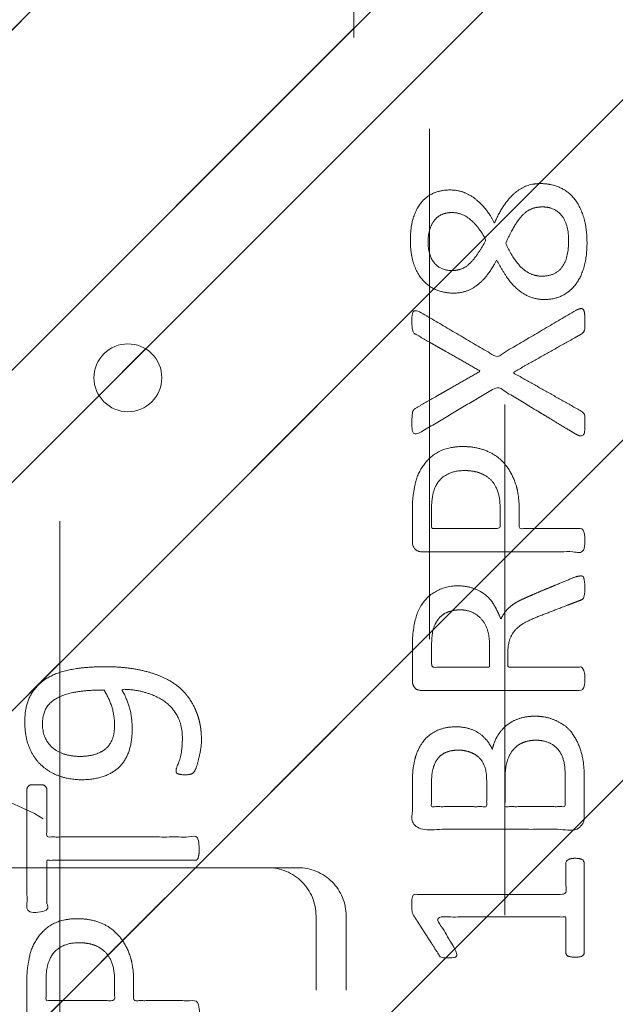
# Model space of a CAD drawing. Header units: inches. Extents: x -416 to -272, y -73 to 47.
# Tile 15 of 206: x -405.75 to -404.2, y -20.33 to -17.75. Entities that reach past the tile are written whole.
import ezdxf

# ---------------------------------------------------------------- set-up
doc = ezdxf.new("R2010")
doc.units = ezdxf.units.IN
doc.header["$LTSCALE"] = 32
doc.header["$MEASUREMENT"] = 0
doc.linetypes.add('Dash Style-1', pattern=[0.083328, 0.041656, -0.041672])
for name, color, linetype, lineweight in [('DashLineFill', 7, 'Dash Style-1', 13), ('Drawing', 7, 'Continuous', 18), ('None', 7, 'Continuous', 18), ('SolidLine', 7, 'Continuous', 15), ('Wood_1-H', 7, 'Continuous', 13)]:
    doc.layers.add(name, color=color, linetype=linetype, lineweight=lineweight)
doc.layers.add('Metal_Black', color=7, linetype='Continuous', lineweight=18, true_color=0x4c4c4c)
pattern_1 = [(45, (0, 0), (-1.61301565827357, 1.935715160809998), []), (45, (-1.0608, 1.0608), (-0.4723460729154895, 0.4167612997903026), [])]

# ---------------------------------------------------------------- blocks, each defined once
blk = doc.blocks.new('1BRPFY-Leg_Plate (2D)')
at = {"layer": 'DashLineFill', "linetype": 'Continuous', "lineweight": 13}
h = blk.add_hatch(dxfattribs=at)
h.set_pattern_fill('Steel', color=253, style=0, pattern_type=2)
h.set_pattern_definition(pattern_1)
edge = h.paths.add_edge_path()
edge.add_arc((-1.704724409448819, 1.704724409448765), 0.1259842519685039, 90, 180, ccw=False)
edge.add_line((-1.704724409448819, 1.830708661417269), (1.704724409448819, 1.830708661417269))
edge.add_arc((1.704724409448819, 1.704724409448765), 0.1259842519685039, 0, 90, ccw=False)
edge.add_line((1.830708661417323, 1.704724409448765), (1.830708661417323, -1.704724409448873))
edge.add_arc((1.704724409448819, -1.704724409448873), 0.125984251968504, -89.99999999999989, 1.1368683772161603e-13, ccw=False)
edge.add_line((1.704724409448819, -1.830708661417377), (-1.704724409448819, -1.830708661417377))
edge.add_arc((-1.704724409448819, -1.704724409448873), 0.125984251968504, 180, 269.99999999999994, ccw=False)
edge.add_line((-1.830708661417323, -1.704724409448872), (-1.830708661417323, 1.704724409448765))
at = {"layer": 'DashLineFill', "flags": 128}
blk.add_lwpolyline([(-1.830708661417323, 1.704724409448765, -0.414213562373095), (-1.704724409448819, 1.830708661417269), (1.704724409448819, 1.830708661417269, -0.414213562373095), (1.830708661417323, 1.704724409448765), (1.830708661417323, -1.704724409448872, -0.414213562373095), (1.704724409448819, -1.830708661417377), (-1.704724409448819, -1.830708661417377, -0.414213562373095), (-1.830708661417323, -1.704724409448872)], format="xyb", close=True, dxfattribs=at)
blk = doc.blocks.new('Group-46')
at = {"layer": 'Metal_Black', "color": 7}
for points, knots in [([(2.338058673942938, 3.617350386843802), (2.365741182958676, 3.617350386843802), (2.411878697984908, 3.597049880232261), (2.443252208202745, 3.556448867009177), (2.459859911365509, 3.49924015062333), (2.459859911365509, 3.429111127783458), (2.445097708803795, 3.37374791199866), (2.415569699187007, 3.334992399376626), (2.374968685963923, 3.314691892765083), (2.326987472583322, 3.314691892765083), (2.291922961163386, 3.329455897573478), (2.262394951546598, 3.355292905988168), (2.236557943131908, 3.394048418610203), (2.223639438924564, 3.418038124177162), (2.212568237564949, 3.395893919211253), (2.188576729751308, 3.364520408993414), (2.160894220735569, 3.342374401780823), (2.129520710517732, 3.331301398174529), (2.087075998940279, 3.331301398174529), (2.046474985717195, 3.347910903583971), (2.015101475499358, 3.382975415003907), (1.998491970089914, 3.434647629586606), (1.998491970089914, 3.504776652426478), (2.015101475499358, 3.554603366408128), (2.042783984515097, 3.585976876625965), (2.079693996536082, 3.60074088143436), (2.120293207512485, 3.60074088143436), (2.151666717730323, 3.589667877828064), (2.181194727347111, 3.567521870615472), (2.207031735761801, 3.536148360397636), (2.218102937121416, 3.514004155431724), (2.251321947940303, 3.591512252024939), (2.317759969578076, 3.617350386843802), (2.338058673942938, 3.617350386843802)], [0, 0, 0, 0.04094521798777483, 0.08189043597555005, 0.1228356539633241, 0.1637808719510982, 0.2006315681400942, 0.2374822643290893, 0.274332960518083, 0.3111836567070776, 0.3382051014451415, 0.3652265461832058, 0.3922479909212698, 0.4192694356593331, 0.4192694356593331, 0.4438221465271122, 0.4683748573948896, 0.492927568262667, 0.5174802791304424, 0.5493964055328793, 0.5813125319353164, 0.613228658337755, 0.6451447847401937, 0.6770609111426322, 0.7089770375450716, 0.7408931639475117, 0.7728092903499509, 0.799408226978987, 0.8260071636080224, 0.8526061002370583, 0.8792050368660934, 0.8792050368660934, 0.9698012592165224, 1, 1, 1]), ([(2.343595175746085, 3.556448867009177), (2.326987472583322, 3.556448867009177), (2.301150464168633, 3.545375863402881), (2.279004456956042, 3.521386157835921), (2.2587039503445, 3.486321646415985), (2.247630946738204, 3.462330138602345), (2.25685844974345, 3.440184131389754), (2.279004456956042, 3.406965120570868), (2.301150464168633, 3.386666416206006), (2.326987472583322, 3.37559341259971), (2.411878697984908, 3.37559251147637), (2.411878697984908, 3.512158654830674), (2.374968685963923, 3.556448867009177), (2.343595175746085, 3.556448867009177)], [0, 0, 0, 0.06216596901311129, 0.1243319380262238, 0.1864979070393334, 0.2486638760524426, 0.2486638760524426, 0.3051080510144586, 0.3615522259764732, 0.4179964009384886, 0.4744405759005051, 0.7425831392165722, 0.8712915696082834, 1, 1, 1]), ([(2.10737470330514, 3.541684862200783), (2.092612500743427, 3.541684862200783), (2.070466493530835, 3.532457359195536), (2.053856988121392, 3.512158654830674), (2.044629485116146, 3.484476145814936), (2.044629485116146, 3.429111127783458), (2.077848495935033, 3.390357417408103), (2.122138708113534, 3.390357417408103), (2.144284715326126, 3.39958492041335), (2.164585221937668, 3.419883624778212), (2.184885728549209, 3.449411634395), (2.195958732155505, 3.469712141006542), (2.177503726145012, 3.504776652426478), (2.13321171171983, 3.541684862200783), (2.10737470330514, 3.541684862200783)], [0, 0, 0, 0.06481896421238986, 0.1296379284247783, 0.1944568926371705, 0.2592758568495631, 0.3889137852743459, 0.5185517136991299, 0.5833746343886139, 0.6481975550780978, 0.7130204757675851, 0.7778433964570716, 0.7778433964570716, 0.8889216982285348, 1, 1, 1]), ([(2.4303337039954, 3.286085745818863), (2.437715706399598, 3.289776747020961), (2.446943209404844, 3.291622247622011), (2.452479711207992, 3.286085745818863), (2.454323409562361, 3.271321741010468), (2.454323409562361, 3.251482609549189), (2.454323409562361, 3.236257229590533), (2.450634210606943, 3.228875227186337), (2.446943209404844, 3.225184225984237), (2.443252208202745, 3.223338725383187), (2.354669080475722, 3.173511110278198), (2.266085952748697, 3.123683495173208), (2.354669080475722, 3.073855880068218), (2.443252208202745, 3.024028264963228), (2.446943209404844, 3.022182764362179), (2.450634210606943, 3.016646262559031), (2.454323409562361, 3.011109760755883), (2.454323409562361, 2.995884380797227), (2.454323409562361, 2.976045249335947), (2.451557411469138, 2.956667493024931), (2.437715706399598, 2.959435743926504), (2.4303337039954, 2.963126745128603), (2.327909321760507, 3.024950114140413), (2.225484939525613, 3.086773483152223), (2.125829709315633, 3.027718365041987), (2.026174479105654, 2.96866324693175), (2.018792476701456, 2.964972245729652), (2.004951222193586, 2.962203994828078), (2.002182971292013, 2.981581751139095), (2.002182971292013, 3.005573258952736), (2.004028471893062, 3.01849176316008), (2.005873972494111, 3.025873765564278), (2.011410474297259, 3.029564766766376), (2.013255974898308, 3.031410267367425), (2.09722535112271, 3.079392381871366), (2.181194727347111, 3.127374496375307), (2.09722535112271, 3.175356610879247), (2.013255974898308, 3.223338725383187), (2.011410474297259, 3.225184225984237), (2.005873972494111, 3.227029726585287), (2.004028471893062, 3.234411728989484), (2.002182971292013, 3.245484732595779), (2.002182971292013, 3.26763073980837), (2.004951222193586, 3.287008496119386), (2.018792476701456, 3.284240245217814), (2.026174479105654, 3.280549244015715), (2.124906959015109, 3.222416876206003), (2.223639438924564, 3.164284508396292), (2.326986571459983, 3.225185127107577), (2.4303337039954, 3.286085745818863)], [0, 0, 0, 0.005796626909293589, 0.01159325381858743, 0.01738988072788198, 0.02318650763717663, 0.02777550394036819, 0.03115686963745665, 0.03453823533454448, 0.03791960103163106, 0.03791960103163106, 0.1211990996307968, 0.1211990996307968, 0.2044785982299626, 0.2044785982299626, 0.2078599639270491, 0.2112413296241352, 0.2146226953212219, 0.219211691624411, 0.2250083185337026, 0.2366015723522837, 0.2423981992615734, 0.2423981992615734, 0.3264234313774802, 0.3264234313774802, 0.407781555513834, 0.407781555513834, 0.4135781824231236, 0.4251714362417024, 0.4309680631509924, 0.4359366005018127, 0.4409051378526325, 0.4458736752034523, 0.4508422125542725, 0.4508422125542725, 0.6349525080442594, 0.6349525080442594, 0.8190628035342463, 0.8190628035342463, 0.8240313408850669, 0.8289998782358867, 0.8339684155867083, 0.8389369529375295, 0.8439054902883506, 0.8538425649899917, 0.8588111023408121, 0.8588111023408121, 0.9277858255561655, 0.9277858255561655, 1, 1, 1]), ([(2.135057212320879, 2.9306117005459), (2.170121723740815, 2.9306117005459), (2.223639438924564, 2.908465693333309), (2.260549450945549, 2.867864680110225), (2.28269545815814, 2.808810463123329), (2.28269545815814, 2.741449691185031), (2.28269545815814, 2.716535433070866), (2.362973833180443, 2.716535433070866), (2.446943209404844, 2.716535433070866), (2.450634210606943, 2.712846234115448), (2.452479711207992, 2.705464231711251), (2.454323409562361, 2.694391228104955), (2.454323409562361, 2.677781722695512), (2.452479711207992, 2.666708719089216), (2.450634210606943, 2.659326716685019), (2.446943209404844, 2.655635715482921), (2.236558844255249, 2.655635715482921), (2.016946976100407, 2.655635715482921), (2.004028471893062, 2.670399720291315), (2.004028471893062, 2.727609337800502), (2.004028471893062, 2.790355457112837), (2.007719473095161, 2.816192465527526), (2.015101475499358, 2.853100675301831), (2.037247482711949, 2.890010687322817), (2.068620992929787, 2.917693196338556), (2.111065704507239, 2.9306117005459), (2.135057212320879, 2.9306117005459)], [0, 0, 0, 0.06626756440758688, 0.1325351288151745, 0.198802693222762, 0.265070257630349, 0.3039664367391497, 0.3039664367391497, 0.4292971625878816, 0.4350595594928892, 0.4408219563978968, 0.4465843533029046, 0.4523467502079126, 0.4569566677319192, 0.4615665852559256, 0.4661765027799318, 0.470786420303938, 0.7289384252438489, 0.7450731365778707, 0.7612078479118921, 0.8451067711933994, 0.8709223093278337, 0.8967378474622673, 0.9225533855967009, 0.9483689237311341, 0.974184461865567, 1, 1, 1]), ([(2.140593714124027, 2.867864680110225), (2.112911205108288, 2.867864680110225), (2.076002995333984, 2.847564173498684), (2.05939348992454, 2.818037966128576), (2.053856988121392, 2.786664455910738), (2.053856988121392, 2.743295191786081), (2.053856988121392, 2.716535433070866), (2.143361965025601, 2.716535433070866), (2.23286694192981, 2.716535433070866), (2.23286694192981, 2.743295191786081), (2.23286694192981, 2.795891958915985), (2.219948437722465, 2.832800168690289), (2.194113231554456, 2.85679167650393), (2.160894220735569, 2.867864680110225), (2.140593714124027, 2.867864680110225)], [0, 0, 0, 0.05309765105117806, 0.1061953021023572, 0.1592929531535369, 0.2123906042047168, 0.2979368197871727, 0.2979368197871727, 0.5840684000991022, 0.5840684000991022, 0.6696146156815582, 0.7522109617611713, 0.8348073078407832, 0.9174036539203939, 1, 1, 1]), ([(2.443252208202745, 2.592622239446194), (2.446943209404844, 2.592622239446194), (2.450634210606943, 2.590776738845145), (2.452479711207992, 2.583396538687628), (2.454323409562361, 2.570478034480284), (2.454323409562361, 2.552023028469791), (2.452479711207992, 2.540950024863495), (2.450634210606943, 2.533568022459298), (2.445097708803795, 2.529877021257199), (2.439561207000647, 2.528031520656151), (2.386965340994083, 2.507731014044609), (2.334369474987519, 2.487430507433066), (2.315914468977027, 2.480048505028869), (2.286386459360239, 2.465286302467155), (2.264240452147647, 2.443140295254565), (2.253167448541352, 2.413612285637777), (2.253167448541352, 2.373934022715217), (2.253167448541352, 2.3545562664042), (2.348209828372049, 2.3545562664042), (2.446943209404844, 2.3545562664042), (2.450634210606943, 2.350867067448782), (2.452479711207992, 2.343485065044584), (2.454323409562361, 2.332412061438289), (2.454323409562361, 2.315802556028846), (2.452479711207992, 2.30472955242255), (2.450634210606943, 2.297347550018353), (2.446943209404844, 2.293656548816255), (2.235636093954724, 2.293656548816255), (2.015101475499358, 2.293656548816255), (2.004028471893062, 2.308420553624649), (2.004028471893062, 2.363784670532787), (2.004028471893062, 2.428376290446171), (2.005873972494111, 2.450522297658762), (2.007719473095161, 2.459749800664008), (2.011410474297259, 2.485585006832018), (2.031710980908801, 2.526186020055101), (2.061238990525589, 2.552023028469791), (2.099992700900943, 2.566787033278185), (2.144284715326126, 2.566787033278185), (2.181194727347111, 2.55386852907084), (2.20887723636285, 2.531722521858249), (2.227330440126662, 2.498503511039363), (2.234712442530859, 2.480048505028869), (2.240248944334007, 2.491121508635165), (2.255012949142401, 2.509576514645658), (2.275313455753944, 2.524340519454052), (2.302995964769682, 2.537259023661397), (2.319605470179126, 2.544641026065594), (2.368510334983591, 2.564941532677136), (2.417415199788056, 2.585242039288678), (2.4303337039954, 2.590776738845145), (2.441406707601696, 2.592622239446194), (2.443252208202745, 2.592622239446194)], [0, 0, 0, 0.004017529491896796, 0.00803505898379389, 0.01205258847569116, 0.01607011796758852, 0.02008764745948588, 0.02410517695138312, 0.02812270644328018, 0.0321402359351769, 0.0321402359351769, 0.0709509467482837, 0.0709509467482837, 0.08463415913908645, 0.09831737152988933, 0.1120005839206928, 0.1256837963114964, 0.138745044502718, 0.138745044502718, 0.202806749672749, 0.205294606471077, 0.2077824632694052, 0.2102703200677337, 0.2127581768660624, 0.2147484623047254, 0.2167387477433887, 0.2187290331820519, 0.220719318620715, 0.3326714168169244, 0.3396374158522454, 0.3466034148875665, 0.3918815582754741, 0.4075550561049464, 0.4232285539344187, 0.4232285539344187, 0.4666960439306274, 0.5101635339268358, 0.5536310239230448, 0.5970985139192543, 0.6405660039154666, 0.6840334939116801, 0.727500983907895, 0.7709684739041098, 0.7709684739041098, 0.7980418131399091, 0.8251151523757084, 0.8521884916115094, 0.8792618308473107, 0.8792618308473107, 0.9581324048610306, 0.9581324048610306, 0.979066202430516, 1, 1, 1]), ([(2.129520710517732, 2.50404001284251), (2.101838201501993, 2.50404001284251), (2.066775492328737, 2.480048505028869), (2.057547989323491, 2.452367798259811), (2.055702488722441, 2.443140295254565), (2.053856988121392, 2.420994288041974), (2.053856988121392, 2.379470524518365), (2.053856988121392, 2.3545562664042), (2.129521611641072, 2.3545562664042), (2.205186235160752, 2.3545562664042), (2.205186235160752, 2.383161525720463), (2.205186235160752, 2.435758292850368), (2.194113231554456, 2.468977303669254), (2.171967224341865, 2.492967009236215), (2.144284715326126, 2.50404001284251), (2.129520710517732, 2.50404001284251)], [0, 0, 0, 0.1425152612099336, 0.2850305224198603, 0.2850305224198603, 0.3309930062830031, 0.3769554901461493, 0.445899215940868, 0.445899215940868, 0.655281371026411, 0.655281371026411, 0.734438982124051, 0.8008292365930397, 0.867219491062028, 0.9336097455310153, 1, 1, 1]), ([(2.323296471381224, 2.226301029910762), (2.345440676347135, 2.226301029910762), (2.380505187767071, 2.215229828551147), (2.410033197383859, 2.196774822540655), (2.4303337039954, 2.169092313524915), (2.452479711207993, 2.119264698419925), (2.452479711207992, 2.012227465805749), (2.452479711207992, 1.945790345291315), (2.441406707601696, 1.931026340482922), (2.228254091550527, 1.931026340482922), (2.015101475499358, 1.931026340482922), (2.004028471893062, 1.945790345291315), (2.004028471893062, 2.003922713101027), (2.004028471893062, 2.095274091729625), (2.020637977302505, 2.146946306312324), (2.048320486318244, 2.180165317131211), (2.090767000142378, 2.198620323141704), (2.13321171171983, 2.198620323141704), (2.162739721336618, 2.191238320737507), (2.186731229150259, 2.176474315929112), (2.207031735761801, 2.152482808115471), (2.212568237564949, 2.139564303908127), (2.216259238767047, 2.15801930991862), (2.234712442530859, 2.189392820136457), (2.262394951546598, 2.213384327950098), (2.301150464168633, 2.226301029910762), (2.323296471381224, 2.226301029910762)], [0, 0, 0, 0.03145524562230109, 0.06291049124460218, 0.09436573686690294, 0.1258209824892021, 0.1887314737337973, 0.2661585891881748, 0.2758371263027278, 0.2855156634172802, 0.4355309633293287, 0.4452095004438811, 0.4548880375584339, 0.521426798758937, 0.5746587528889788, 0.6278907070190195, 0.6811226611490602, 0.7343546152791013, 0.7627468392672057, 0.7911390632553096, 0.8195312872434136, 0.847923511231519, 0.847923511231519, 0.8859426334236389, 0.9239617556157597, 0.96198087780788, 1, 1, 1]), ([(2.326987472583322, 2.163555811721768), (2.30668696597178, 2.163555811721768), (2.277158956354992, 2.150637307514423), (2.25685844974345, 2.126645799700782), (2.245785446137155, 2.089737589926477), (2.245785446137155, 2.026067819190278), (2.245785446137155, 1.990080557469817), (2.324218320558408, 1.990080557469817), (2.402651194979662, 1.990080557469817), (2.402651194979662, 2.033449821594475), (2.402651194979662, 2.117419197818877), (2.374968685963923, 2.150637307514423), (2.345440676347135, 2.163555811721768), (2.326987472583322, 2.163555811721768)], [0, 0, 0, 0.07915587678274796, 0.1583117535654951, 0.2374676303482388, 0.3166235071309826, 0.4195261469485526, 0.4195261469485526, 0.643798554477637, 0.643798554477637, 0.7678094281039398, 0.8839047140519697, 0.9419523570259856, 1, 1, 1]), ([(2.123984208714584, 2.137718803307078), (2.10737470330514, 2.137718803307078), (2.081539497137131, 2.128491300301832), (2.063084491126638, 2.10819079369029), (2.053856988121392, 2.076819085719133), (2.053856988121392, 2.021454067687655), (2.053856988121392, 1.990080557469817), (2.125830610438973, 1.990080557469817), (2.197804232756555, 1.990080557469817), (2.197804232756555, 2.024222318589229), (2.197804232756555, 2.080510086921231), (2.186731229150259, 2.110036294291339), (2.166430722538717, 2.128491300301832), (2.138748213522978, 2.137718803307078), (2.123984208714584, 2.137718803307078)], [0, 0, 0, 0.0744987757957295, 0.1489975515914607, 0.2234963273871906, 0.2979951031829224, 0.3954165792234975, 0.3954165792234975, 0.6189101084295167, 0.6189101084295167, 0.7249275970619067, 0.7936956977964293, 0.8624637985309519, 0.9312318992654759, 1, 1, 1]), ([(2.428488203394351, 1.855193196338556), (2.435870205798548, 1.855193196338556), (2.449711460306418, 1.852424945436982), (2.452479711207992, 1.844120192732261), (2.452479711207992, 1.725087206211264), (2.452479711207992, 1.606054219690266), (2.450634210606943, 1.602363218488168), (2.445097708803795, 1.59867221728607), (2.435870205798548, 1.59682671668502), (2.422951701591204, 1.59682671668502), (2.413724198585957, 1.59867221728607), (2.40818769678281, 1.600517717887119), (2.404496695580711, 1.606054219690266), (2.404496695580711, 1.654959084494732), (2.404496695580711, 1.702018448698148), (2.234713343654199, 1.702018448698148), (2.064929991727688, 1.702018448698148), (2.090766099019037, 1.65865008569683), (2.116602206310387, 1.615281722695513), (2.118447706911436, 1.609745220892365), (2.120293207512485, 1.600517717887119), (2.116602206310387, 1.59682671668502), (2.105529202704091, 1.594981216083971), (2.093073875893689, 1.594981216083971), (2.083384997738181, 1.594981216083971), (2.077848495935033, 1.59682671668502), (2.074157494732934, 1.600517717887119), (2.072311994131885, 1.604208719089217), (2.039092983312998, 1.655881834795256), (2.005873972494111, 1.707554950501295), (2.004028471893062, 1.709400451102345), (2.004028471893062, 1.713091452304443), (2.002182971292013, 1.718627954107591), (2.002182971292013, 1.735698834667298), (2.002182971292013, 1.753692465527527), (2.005873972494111, 1.759228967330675), (2.00956497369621, 1.761074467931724), (2.207953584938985, 1.761074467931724), (2.404496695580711, 1.761074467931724), (2.404496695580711, 1.801674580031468), (2.404496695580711, 1.84596569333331), (2.40818769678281, 1.849656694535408), (2.413724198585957, 1.853347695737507), (2.422951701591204, 1.855193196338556), (2.428488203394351, 1.855193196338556)], [0, 0, 0, 0.002610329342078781, 0.007830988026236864, 0.01044131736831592, 0.1761946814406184, 0.1788050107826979, 0.1814153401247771, 0.1840256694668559, 0.1866359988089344, 0.1885937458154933, 0.1905514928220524, 0.1925092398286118, 0.1944669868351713, 0.2443885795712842, 0.2443885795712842, 0.4244984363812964, 0.4244984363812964, 0.4780496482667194, 0.4780496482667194, 0.4842405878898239, 0.4904315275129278, 0.4966224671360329, 0.5028134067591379, 0.5070707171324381, 0.5109409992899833, 0.5148112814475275, 0.5186815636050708, 0.5186815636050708, 0.5762947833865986, 0.5762947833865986, 0.578742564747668, 0.5811903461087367, 0.5836381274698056, 0.5902471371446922, 0.5931844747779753, 0.5961218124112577, 0.59905915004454, 0.9118813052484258, 0.9118813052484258, 0.9765012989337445, 0.9823759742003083, 0.9882506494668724, 0.9941253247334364, 1, 1, 1])]:
    blk.add_open_spline(points, degree=2, knots=knots, dxfattribs=at)
blk = doc.blocks.new('1BRPX8-Util_Bkt_Lg-F (2D)')
at = {"layer": 'DashLineFill', "linetype": 'Continuous', "lineweight": 13}
h = blk.add_hatch(dxfattribs=at)
h.set_pattern_fill('Steel', color=253, style=0, pattern_type=2)
h.set_pattern_definition(pattern_1)
edge = h.paths.add_edge_path()
edge.add_line((-4.468503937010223, 7.539370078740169), (-2.421259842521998, 7.539370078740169))
edge.add_line((-2.421259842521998, 7.539370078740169), (-2.421259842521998, 7.917322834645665))
edge.add_arc((-2.303149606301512, 7.91732283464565), 0.1181102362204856, 90.0000000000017, 179.9999999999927, ccw=False)
edge.add_line((-2.303149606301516, 8.035433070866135), (2.303149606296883, 8.035433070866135))
edge.add_arc((2.30314960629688, 7.917322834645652), 0.1181102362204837, 6.423306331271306e-12, 89.99999999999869, ccw=False)
edge.add_line((2.421259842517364, 7.917322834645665), (2.421259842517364, 7.539370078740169))
edge.add_line((2.421259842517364, 7.539370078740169), (4.46850393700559, 7.539370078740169))
edge.add_line((4.46850393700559, 7.539370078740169), (4.46850393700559, 7.405511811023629))
edge.add_line((4.46850393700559, 7.405511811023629), (3.129921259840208, 7.405511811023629))
edge.add_line((3.129921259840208, 7.405511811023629), (3.129921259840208, -2.011811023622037))
edge.add_line((3.129921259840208, -2.011811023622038), (4.46850393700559, -2.011811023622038))
edge.add_line((4.46850393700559, -2.011811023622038), (4.46850393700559, -2.145669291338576))
edge.add_line((4.46850393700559, -2.145669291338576), (2.421259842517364, -2.145669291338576))
edge.add_line((2.421259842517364, -2.145669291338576), (2.421259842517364, -2.523622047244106))
edge.add_arc((2.303149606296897, -2.523622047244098), 0.1181102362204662, 269.9999999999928, 359.9999999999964, ccw=False)
edge.add_line((2.303149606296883, -2.641732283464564), (-2.303149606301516, -2.641732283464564))
edge.add_arc((-2.303149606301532, -2.523622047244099), 0.1181102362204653, 180.0000000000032, 270.0000000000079, ccw=False)
edge.add_line((-2.421259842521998, -2.523622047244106), (-2.421259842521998, -2.145669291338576))
edge.add_line((-2.421259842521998, -2.145669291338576), (-4.468503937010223, -2.145669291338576))
edge.add_line((-4.468503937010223, -2.145669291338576), (-4.468503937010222, -2.011811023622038))
edge.add_line((-4.468503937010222, -2.011811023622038), (-3.129921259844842, -2.011811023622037))
edge.add_line((-3.129921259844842, -2.011811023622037), (-3.129921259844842, 7.405511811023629))
edge.add_line((-3.129921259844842, 7.405511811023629), (-4.468503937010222, 7.405511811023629))
edge.add_line((-4.468503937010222, 7.405511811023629), (-4.468503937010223, 7.539370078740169))
at = {"layer": 'Metal_Black', "color": 7}
blk.add_blockref('Group-46', (0, 0), dxfattribs=at)
blk = doc.blocks.new('Slate-LegBrace (2D)')
at = {"layer": 'DashLineFill', "linetype": 'Continuous', "lineweight": 13}
h = blk.add_hatch(dxfattribs=at)
h.set_pattern_fill('Steel', color=253, style=0, pattern_type=2)
h.set_pattern_definition(pattern_1)
edge = h.paths.add_edge_path()
edge.add_line((-2.199587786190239, 0.1351515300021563), (-1.374775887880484, 0.1351515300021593))
edge.add_arc((3.774758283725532e-15, 0.01355418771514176), 1.380142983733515, 5.054592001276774, 174.9454079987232, ccw=False)
edge.add_line((1.374775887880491, 0.1351515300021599), (2.199718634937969, 0.1351515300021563))
edge.add_arc((6.542437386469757e-05, 0.01705725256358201), 2.202821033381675, 3.073127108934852, 176.9268728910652)
h = blk.add_hatch(dxfattribs=at)
h.set_pattern_fill('Steel', color=253, style=0, pattern_type=2)
h.set_pattern_definition(pattern_1)
edge = h.paths.add_edge_path()
edge.add_line((-2.191696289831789, 0.2375138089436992), (-1.463739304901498, 0.2375137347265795))
edge.add_arc((6.542437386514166e-05, 0.01704129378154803), 1.480314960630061, 8.565281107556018, 171.4347188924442, ccw=False)
edge.add_line((1.463870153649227, 0.2375137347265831), (2.191827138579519, 0.2375138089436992))
edge.add_line((2.191827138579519, 0.2375138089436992), (2.19971863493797, 0.1351515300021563))
edge.add_line((2.19971863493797, 0.1351515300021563), (1.374775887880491, 0.1351515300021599))
edge.add_arc((3.33066907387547e-15, 0.01355418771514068), 1.380142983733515, 5.054592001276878, 174.9454079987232)
edge.add_line((-1.374775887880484, 0.1351515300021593), (-2.19958778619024, 0.1351515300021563))
edge.add_line((-2.19958778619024, 0.1351515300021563), (-2.191696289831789, 0.2375138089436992))
at = {"layer": 'DashLineFill', "flags": 128}
for points in [[(-2.199587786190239, 0.1351515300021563), (-1.374775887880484, 0.1351515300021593, -0.9154551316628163), (1.374775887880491, 0.1351515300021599), (2.199718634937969, 0.1351515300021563, 0.9477524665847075)], [(-2.191696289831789, 0.2375138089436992), (-1.463739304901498, 0.2375137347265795, -0.8606629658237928), (1.463870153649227, 0.2375137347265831), (2.191827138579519, 0.2375138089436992), (2.19971863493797, 0.1351515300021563), (1.374775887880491, 0.1351515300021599, 0.9154551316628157), (-1.374775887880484, 0.1351515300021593), (-2.19958778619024, 0.1351515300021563)]]:
    blk.add_lwpolyline(points, format="xyb", close=True, dxfattribs=at)
blk = doc.blocks.new('TLLegSleeve (2D)')
at = {"layer": 'DashLineFill', "linetype": 'Continuous', "lineweight": 13}
h = blk.add_hatch(dxfattribs=at)
h.set_pattern_fill('Steel', color=253, style=0, pattern_type=2)
h.set_pattern_definition(pattern_1)
edge = h.paths.add_edge_path()
edge.add_line((1.08267716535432, 1.402343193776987), (1.08267716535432, 2.913385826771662))
edge.add_arc((-1.707523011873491e-13, 2.913385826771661), 1.08267716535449, 4.479377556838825e-14, 180)
edge.add_line((-1.082677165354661, 2.913385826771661), (-1.08267716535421, 1.402343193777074))
edge.add_arc((-1.332267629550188e-15, 2.886579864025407e-15), 1.771653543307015, 127.6698869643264, 412.330113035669)
edge.add_line((1.08267716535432, 1.402343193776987), (1.08267716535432, 1.402343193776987))
edge = h.paths.add_edge_path()
edge.add_arc((1.665334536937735e-15, 2.91338582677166), 0.7480314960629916, 0, 180, ccw=False)
edge.add_arc((1.665334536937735e-15, 2.91338582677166), 0.7480314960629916, 180, 360, ccw=False)
edge = h.paths.add_edge_path()
edge.add_arc((-1.723066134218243e-13, 9.149983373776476e-17), 1.437007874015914, 0, 180, ccw=False)
edge.add_arc((-1.723066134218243e-13, 5.70119602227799e-16), 1.437007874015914, 180, 360, ccw=False)
at = {"layer": 'DashLineFill', "flags": 128}
blk.add_lwpolyline([(1.08267716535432, 1.402343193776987), (1.08267716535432, 2.913385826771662, 0.9999999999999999), (-1.082677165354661, 2.913385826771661), (-1.08267716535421, 1.402343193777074, 2.931618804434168), (1.08267716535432, 1.402343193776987)], format="xyb", close=True, dxfattribs=at)
blk = doc.blocks.new('Group-84')
at = {"layer": 'SolidLine', "flags": 128}
blk.add_lwpolyline([(7.34251968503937, -8.30708661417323, -0.414213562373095), (9.05511811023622, -6.594488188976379, -0.414213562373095), (10.76771653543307, -8.30708661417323, -0.414213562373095), (9.05511811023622, -10.01968503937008, -0.414213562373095)], format="xyb", close=True, dxfattribs=at)
at = {"layer": 'Wood_1-H', "color": 7}
for name in ['1BRPX8-Util_Bkt_Lg-F (2D)', 'TLLegSleeve (2D)', 'Slate-LegBrace (2D)', '1BRPFY-Leg_Plate (2D)']:
    blk.add_blockref(name, (9.05511811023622, -8.30708661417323), dxfattribs=at)
blk = doc.blocks.new('Group-58')
at = {"layer": 'SolidLine', "color": 7}
for points, knots in [([(1.282296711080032, 6.056467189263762), (1.31182291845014, 6.056467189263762), (1.370878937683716, 6.049085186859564), (1.426242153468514, 6.032475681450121), (1.474225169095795, 6.004793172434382), (1.509289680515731, 5.962348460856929), (1.531433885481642, 5.903292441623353), (1.531433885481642, 5.849774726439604), (1.525897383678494, 5.822092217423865), (1.517594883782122, 5.788873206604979), (1.509289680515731, 5.777800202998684), (1.498216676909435, 5.774109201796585), (1.481607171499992, 5.774109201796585), (1.472379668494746, 5.775954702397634), (1.466843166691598, 5.777800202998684), (1.464997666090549, 5.781491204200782), (1.464997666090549, 5.788873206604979), (1.470534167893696, 5.801791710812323), (1.477916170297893, 5.823937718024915), (1.481607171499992, 5.851618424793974), (1.481607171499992, 5.903292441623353), (1.455770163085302, 5.951275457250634), (1.413323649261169, 5.980801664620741), (1.356114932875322, 5.997411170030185), (1.322895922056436, 5.997411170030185), (1.333968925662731, 5.978956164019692), (1.350578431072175, 5.927283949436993), (1.350578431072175, 5.857154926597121), (1.330277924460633, 5.805482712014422), (1.295213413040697, 5.775954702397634), (1.247232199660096, 5.76119069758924), (1.18817618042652, 5.76119069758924), (1.134658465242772, 5.779645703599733), (1.094057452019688, 5.816555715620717), (1.070065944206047, 5.871918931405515), (1.070065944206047, 5.940202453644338), (1.082984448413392, 5.982647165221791), (1.110666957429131, 6.015866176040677), (1.147576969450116, 6.038012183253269), (1.195558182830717, 6.050930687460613), (1.250923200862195, 6.056467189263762), (1.282296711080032, 6.056467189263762)], [0, 0, 0, 0.05434160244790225, 0.1086832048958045, 0.1630248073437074, 0.2173664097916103, 0.2717080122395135, 0.3260496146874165, 0.3467486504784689, 0.3674476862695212, 0.4088457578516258, 0.4295447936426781, 0.4502438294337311, 0.4668030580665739, 0.4833622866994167, 0.4999215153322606, 0.5164807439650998, 0.5330399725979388, 0.5495992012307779, 0.566158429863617, 0.5827176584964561, 0.6125242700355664, 0.6423308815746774, 0.6721374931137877, 0.7019441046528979, 0.7019441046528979, 0.7212553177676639, 0.74056653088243, 0.7620234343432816, 0.7834803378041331, 0.8049372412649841, 0.8263941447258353, 0.8478510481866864, 0.8693079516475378, 0.8907648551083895, 0.912221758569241, 0.9268514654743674, 0.9414811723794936, 0.9561108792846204, 0.970740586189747, 0.9853702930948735, 1, 1, 1]), ([(1.276760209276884, 5.995565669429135), (1.232468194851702, 5.995565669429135), (1.141116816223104, 5.978957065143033), (1.116203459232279, 5.929129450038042), (1.116203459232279, 5.884837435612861), (1.132812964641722, 5.851618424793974), (1.160495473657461, 5.831319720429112), (1.195558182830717, 5.822092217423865), (1.234313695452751, 5.822092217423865), (1.267532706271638, 5.831319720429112), (1.291522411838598, 5.849774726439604), (1.304440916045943, 5.881146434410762), (1.304440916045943, 5.930974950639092), (1.28783321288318, 5.978956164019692), (1.276760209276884, 5.995565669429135)], [0, 0, 0, 0.06600660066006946, 0.1980198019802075, 0.2640264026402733, 0.3300330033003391, 0.3960396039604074, 0.4620462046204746, 0.5280528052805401, 0.6006600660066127, 0.6732673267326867, 0.7458745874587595, 0.8184818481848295, 0.9092409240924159, 1, 1, 1]), ([(1.101439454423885, 5.748206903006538), (1.107437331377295, 5.748206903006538), (1.118048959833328, 5.748206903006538), (1.123585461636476, 5.744515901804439), (1.127276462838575, 5.738979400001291), (1.127276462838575, 5.674387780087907), (1.127276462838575, 5.611641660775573), (1.321051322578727, 5.611641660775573), (1.518517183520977, 5.611641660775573), (1.522208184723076, 5.607950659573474), (1.524053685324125, 5.600568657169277), (1.525897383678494, 5.589495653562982), (1.525897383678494, 5.572886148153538), (1.524053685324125, 5.561813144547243), (1.522208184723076, 5.554431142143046), (1.518517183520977, 5.550740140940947), (1.321051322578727, 5.550740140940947), (1.127276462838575, 5.550740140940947), (1.127276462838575, 5.487994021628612), (1.127276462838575, 5.423402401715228), (1.123585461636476, 5.417865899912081), (1.118048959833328, 5.416020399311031), (1.108821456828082, 5.414174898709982), (1.095902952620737, 5.414174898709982), (1.084829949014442, 5.416020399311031), (1.079293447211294, 5.417865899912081), (1.075602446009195, 5.423402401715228), (1.075602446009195, 5.581190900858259), (1.075602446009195, 5.738979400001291), (1.079293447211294, 5.744515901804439), (1.084829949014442, 5.748206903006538), (1.095902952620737, 5.748206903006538), (1.101439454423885, 5.748206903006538)], [0, 0, 0, 0.003046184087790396, 0.005389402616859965, 0.007732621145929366, 0.01007583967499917, 0.08974412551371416, 0.08974412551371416, 0.3357786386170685, 0.3404650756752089, 0.3451515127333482, 0.3498379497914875, 0.3545243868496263, 0.3603824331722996, 0.3662404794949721, 0.3720985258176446, 0.3779565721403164, 0.6854997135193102, 0.6854997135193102, 0.7850850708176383, 0.7880140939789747, 0.7909431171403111, 0.7938721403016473, 0.7968011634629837, 0.798997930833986, 0.8011946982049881, 0.8033914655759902, 0.8055882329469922, 0.9912129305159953, 0.9934096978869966, 0.9956064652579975, 0.9978032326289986, 1, 1, 1]), ([(1.206631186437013, 5.398269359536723), (1.241695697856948, 5.398269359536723), (1.295213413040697, 5.376123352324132), (1.332123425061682, 5.335522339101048), (1.354269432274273, 5.276468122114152), (1.354269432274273, 5.209107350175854), (1.354269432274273, 5.184193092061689), (1.434547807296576, 5.184193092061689), (1.518517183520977, 5.184193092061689), (1.522208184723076, 5.180503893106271), (1.524053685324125, 5.173121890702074), (1.525897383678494, 5.162048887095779), (1.525897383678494, 5.145439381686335), (1.524053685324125, 5.134366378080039), (1.522208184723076, 5.126984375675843), (1.518517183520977, 5.123293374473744), (1.308132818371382, 5.123293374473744), (1.08852095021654, 5.123293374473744), (1.075602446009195, 5.138057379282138), (1.075602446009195, 5.195266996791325), (1.075602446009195, 5.258013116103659), (1.079293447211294, 5.28385012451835), (1.086675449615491, 5.320758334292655), (1.108821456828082, 5.357668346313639), (1.140194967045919, 5.385350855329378), (1.182639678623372, 5.398269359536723), (1.206631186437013, 5.398269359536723)], [0, 0, 0, 0.0662675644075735, 0.132535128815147, 0.1988026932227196, 0.2650702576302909, 0.3039664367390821, 0.3039664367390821, 0.4292971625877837, 0.4350595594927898, 0.4408219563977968, 0.4465843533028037, 0.4523467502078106, 0.456956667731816, 0.4615665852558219, 0.4661765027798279, 0.4707864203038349, 0.7289384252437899, 0.7450731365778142, 0.7612078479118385, 0.8451067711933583, 0.8709223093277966, 0.8967378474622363, 0.9225533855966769, 0.9483689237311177, 0.9741844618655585, 1, 1, 1]), ([(1.21216768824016, 5.335522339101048), (1.184485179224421, 5.335522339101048), (1.147576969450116, 5.315221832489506), (1.130967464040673, 5.285695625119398), (1.125430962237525, 5.254322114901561), (1.125430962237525, 5.210952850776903), (1.125430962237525, 5.184193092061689), (1.214935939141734, 5.184193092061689), (1.304440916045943, 5.184193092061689), (1.304440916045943, 5.210952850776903), (1.304440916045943, 5.263549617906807), (1.291522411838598, 5.300457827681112), (1.265687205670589, 5.324449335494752), (1.232468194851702, 5.335522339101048), (1.21216768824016, 5.335522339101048)], [0, 0, 0, 0.05309765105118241, 0.1061953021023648, 0.1592929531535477, 0.2123906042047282, 0.2979368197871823, 0.2979368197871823, 0.5840684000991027, 0.5840684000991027, 0.669614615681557, 0.7522109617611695, 0.834807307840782, 0.9174036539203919, 1, 1, 1]), ([(1.514826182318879, 5.060279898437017), (1.518517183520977, 5.060279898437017), (1.522208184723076, 5.058434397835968), (1.524053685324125, 5.051054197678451), (1.525897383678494, 5.038135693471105), (1.525897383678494, 5.019680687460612), (1.524053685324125, 5.008607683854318), (1.522208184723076, 5.00122568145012), (1.516671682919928, 4.997534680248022), (1.51113518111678, 4.995689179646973), (1.458539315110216, 4.975388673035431), (1.405943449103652, 4.955088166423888), (1.38748844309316, 4.947706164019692), (1.357960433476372, 4.932943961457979), (1.335814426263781, 4.910797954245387), (1.324741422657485, 4.881269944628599), (1.324741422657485, 4.84159168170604), (1.324741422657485, 4.822213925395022), (1.419783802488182, 4.822213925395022), (1.518517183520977, 4.822213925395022), (1.522208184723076, 4.818524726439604), (1.524053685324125, 4.811142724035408), (1.525897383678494, 4.800069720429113), (1.525897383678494, 4.783460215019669), (1.524053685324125, 4.772387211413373), (1.522208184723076, 4.765005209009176), (1.518517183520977, 4.761314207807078), (1.307210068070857, 4.761314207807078), (1.086675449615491, 4.761314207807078), (1.075602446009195, 4.77607821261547), (1.075602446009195, 4.831442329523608), (1.075602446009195, 4.896033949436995), (1.077447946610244, 4.918179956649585), (1.079293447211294, 4.927407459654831), (1.082984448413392, 4.953242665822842), (1.103284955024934, 4.993843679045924), (1.132812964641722, 5.019680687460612), (1.171566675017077, 5.034444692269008), (1.215858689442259, 5.034444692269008), (1.252768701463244, 5.021526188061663), (1.280451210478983, 4.999380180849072), (1.298904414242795, 4.966161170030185), (1.306286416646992, 4.947706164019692), (1.31182291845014, 4.958779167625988), (1.326586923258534, 4.97723417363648), (1.346887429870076, 4.991998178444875), (1.374569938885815, 5.00491668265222), (1.391179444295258, 5.012298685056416), (1.440084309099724, 5.032599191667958), (1.488989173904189, 5.0528996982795), (1.501907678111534, 5.058434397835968), (1.512980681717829, 5.060279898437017), (1.514826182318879, 5.060279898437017)], [0, 0, 0, 0.00401752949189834, 0.008035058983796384, 0.01205258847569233, 0.01607011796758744, 0.02008764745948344, 0.02410517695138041, 0.02812270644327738, 0.03214023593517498, 0.03214023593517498, 0.07095094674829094, 0.07095094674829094, 0.08463415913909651, 0.09831737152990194, 0.1120005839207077, 0.1256837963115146, 0.1387450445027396, 0.1387450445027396, 0.2028067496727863, 0.2052946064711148, 0.2077824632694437, 0.2102703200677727, 0.2127581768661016, 0.2147484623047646, 0.2167387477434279, 0.2187290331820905, 0.2207193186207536, 0.3326714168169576, 0.3396374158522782, 0.3466034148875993, 0.3918815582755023, 0.4075550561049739, 0.4232285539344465, 0.4232285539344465, 0.4666960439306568, 0.5101635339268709, 0.5536310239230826, 0.5970985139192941, 0.6405660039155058, 0.684033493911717, 0.7275009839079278, 0.77096847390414, 0.77096847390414, 0.798041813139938, 0.8251151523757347, 0.8521884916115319, 0.8792618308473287, 0.8792618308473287, 0.9581324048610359, 0.9581324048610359, 0.9790662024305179, 1, 1, 1]), ([(1.201094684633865, 4.971697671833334), (1.173412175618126, 4.971697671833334), (1.13834946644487, 4.947706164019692), (1.129121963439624, 4.920025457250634), (1.127276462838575, 4.910797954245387), (1.125430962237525, 4.888651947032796), (1.125430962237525, 4.847128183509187), (1.125430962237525, 4.822213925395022), (1.201095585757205, 4.822213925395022), (1.276760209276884, 4.822213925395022), (1.276760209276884, 4.850819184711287), (1.276760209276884, 4.903415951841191), (1.265687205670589, 4.936634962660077), (1.243541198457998, 4.960624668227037), (1.215858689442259, 4.971697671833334), (1.201094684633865, 4.971697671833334)], [0, 0, 0, 0.1425152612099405, 0.2850305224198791, 0.2850305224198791, 0.3309930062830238, 0.3769554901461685, 0.4458992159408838, 0.4458992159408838, 0.6552813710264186, 0.6552813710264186, 0.7344389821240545, 0.8008292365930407, 0.8672194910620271, 0.9336097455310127, 1, 1, 1]), ([(1.394870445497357, 4.693958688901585), (1.417014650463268, 4.693958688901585), (1.452079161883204, 4.682887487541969), (1.481607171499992, 4.664432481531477), (1.501907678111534, 4.636749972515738), (1.524053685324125, 4.586922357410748), (1.524053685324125, 4.479885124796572), (1.524053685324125, 4.413448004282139), (1.512980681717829, 4.398683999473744), (1.29982806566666, 4.398683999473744), (1.086675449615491, 4.398683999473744), (1.075602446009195, 4.413448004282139), (1.075602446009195, 4.471580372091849), (1.075602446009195, 4.562931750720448), (1.092211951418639, 4.614603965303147), (1.119894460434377, 4.647822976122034), (1.16234097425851, 4.666277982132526), (1.204785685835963, 4.666277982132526), (1.234313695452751, 4.658895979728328), (1.258305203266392, 4.644131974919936), (1.278605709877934, 4.620140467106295), (1.284142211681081, 4.60722196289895), (1.28783321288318, 4.625676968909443), (1.306286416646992, 4.657050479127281), (1.333968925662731, 4.681041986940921), (1.372724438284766, 4.693958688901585), (1.394870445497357, 4.693958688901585)], [0, 0, 0, 0.03145524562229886, 0.06291049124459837, 0.09436573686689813, 0.1258209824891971, 0.1887314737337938, 0.2661585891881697, 0.2758371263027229, 0.2855156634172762, 0.4355309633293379, 0.4452095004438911, 0.4548880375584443, 0.5214267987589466, 0.5746587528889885, 0.6278907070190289, 0.6811226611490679, 0.734354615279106, 0.762746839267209, 0.7911390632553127, 0.8195312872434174, 0.8479235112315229, 0.8479235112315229, 0.8859426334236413, 0.9239617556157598, 0.9619808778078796, 1, 1, 1]), ([(1.398561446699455, 4.63121347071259), (1.378260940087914, 4.63121347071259), (1.348732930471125, 4.618294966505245), (1.328432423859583, 4.594303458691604), (1.317359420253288, 4.5573952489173), (1.317359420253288, 4.4937254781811), (1.317359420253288, 4.457738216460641), (1.395792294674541, 4.457738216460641), (1.474225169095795, 4.457738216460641), (1.474225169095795, 4.501107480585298), (1.474225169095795, 4.585076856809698), (1.446542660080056, 4.618294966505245), (1.417014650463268, 4.63121347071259), (1.398561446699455, 4.63121347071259)], [0, 0, 0, 0.07915587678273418, 0.1583117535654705, 0.2374676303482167, 0.3166235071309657, 0.4195261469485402, 0.4195261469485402, 0.6437985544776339, 0.6437985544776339, 0.7678094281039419, 0.8839047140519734, 0.9419523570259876, 1, 1, 1]), ([(1.195558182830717, 4.605376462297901), (1.178948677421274, 4.605376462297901), (1.153113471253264, 4.596148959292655), (1.134658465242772, 4.575848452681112), (1.125430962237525, 4.544476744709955), (1.125430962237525, 4.489111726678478), (1.125430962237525, 4.457738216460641), (1.197404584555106, 4.457738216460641), (1.269378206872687, 4.457738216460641), (1.269378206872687, 4.491879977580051), (1.269378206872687, 4.548167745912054), (1.258305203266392, 4.577693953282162), (1.23800469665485, 4.596148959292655), (1.210322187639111, 4.605376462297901), (1.195558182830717, 4.605376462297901)], [0, 0, 0, 0.07449877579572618, 0.1489975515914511, 0.2234963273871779, 0.2979951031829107, 0.3954165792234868, 0.3954165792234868, 0.6189101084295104, 0.6189101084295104, 0.7249275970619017, 0.7936956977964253, 0.862463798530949, 0.9312318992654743, 1, 1, 1]), ([(1.500062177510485, 4.322850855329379), (1.507444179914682, 4.322850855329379), (1.52128543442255, 4.320082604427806), (1.524053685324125, 4.311777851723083), (1.524053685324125, 4.192744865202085), (1.524053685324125, 4.073711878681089), (1.522208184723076, 4.070020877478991), (1.516671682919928, 4.066329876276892), (1.507444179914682, 4.064484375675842), (1.494525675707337, 4.064484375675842), (1.48529817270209, 4.066329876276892), (1.479761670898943, 4.068175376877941), (1.476070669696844, 4.073711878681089), (1.476070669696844, 4.122616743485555), (1.476070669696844, 4.169676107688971), (1.306287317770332, 4.169676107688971), (1.136503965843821, 4.169676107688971), (1.16234007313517, 4.126307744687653), (1.18817618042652, 4.082939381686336), (1.190021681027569, 4.077402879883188), (1.191867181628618, 4.068175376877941), (1.18817618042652, 4.064484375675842), (1.177103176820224, 4.062638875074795), (1.164647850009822, 4.062638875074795), (1.154958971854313, 4.062638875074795), (1.149422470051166, 4.064484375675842), (1.145731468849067, 4.068175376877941), (1.143885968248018, 4.07186637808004), (1.110666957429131, 4.123539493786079), (1.077447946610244, 4.175212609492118), (1.075602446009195, 4.177058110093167), (1.075602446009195, 4.180749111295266), (1.073756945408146, 4.186285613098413), (1.073756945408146, 4.203356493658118), (1.073756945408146, 4.22135012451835), (1.077447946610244, 4.226886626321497), (1.081138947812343, 4.228732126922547), (1.279527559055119, 4.228732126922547), (1.476070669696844, 4.228732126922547), (1.476070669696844, 4.26933223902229), (1.476070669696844, 4.313623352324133), (1.479761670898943, 4.317314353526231), (1.48529817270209, 4.32100535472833), (1.494525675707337, 4.322850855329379), (1.500062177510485, 4.322850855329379)], [0, 0, 0, 0.002610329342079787, 0.007830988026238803, 0.01044131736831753, 0.1761946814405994, 0.1788050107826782, 0.1814153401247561, 0.1840256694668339, 0.1866359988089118, 0.1885937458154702, 0.1905514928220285, 0.1925092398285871, 0.194466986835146, 0.2443885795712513, 0.2443885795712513, 0.4244984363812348, 0.4244984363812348, 0.4780496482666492, 0.4780496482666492, 0.4842405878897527, 0.4904315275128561, 0.4966224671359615, 0.5028134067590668, 0.5070707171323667, 0.5109409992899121, 0.5148112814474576, 0.5186815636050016, 0.5186815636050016, 0.576294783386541, 0.576294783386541, 0.5787425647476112, 0.5811903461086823, 0.5836381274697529, 0.590247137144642, 0.5931844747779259, 0.5961218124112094, 0.599059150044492, 0.9118813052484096, 0.9118813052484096, 0.9765012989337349, 0.9823759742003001, 0.9882506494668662, 0.9941253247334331, 1, 1, 1])]:
    blk.add_open_spline(points, degree=2, knots=knots, dxfattribs=at)
blk = doc.blocks.new('1BRPT9-Bracket (2D)')
at = {"layer": 'DashLineFill', "linetype": 'Continuous', "lineweight": 13}
h = blk.add_hatch(dxfattribs=at)
h.set_pattern_fill('Steel', color=253, style=0, pattern_type=2)
h.set_pattern_definition(pattern_1)
edge = h.paths.add_edge_path()
edge.add_line((-2.32206875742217, -8.74015748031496), (-2.32206875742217, 8.740157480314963))
edge.add_line((-2.32206875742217, 8.740157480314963), (1.677931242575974, 8.740157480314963))
edge.add_arc((1.677931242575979, 8.488188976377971), 0.2519685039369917, -3.979039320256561e-12, 90.0000000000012, ccw=False)
edge.add_line((1.929899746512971, 8.488188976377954), (1.929899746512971, 7.480314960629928))
edge.add_line((1.929899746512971, 7.480314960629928), (2.323600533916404, 7.461135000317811))
edge.add_line((2.323600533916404, 7.461135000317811), (2.323600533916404, -7.480314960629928))
edge.add_line((2.323600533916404, -7.480314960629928), (1.929899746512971, -7.480314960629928))
edge.add_line((1.929899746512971, -7.480314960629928), (1.929899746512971, -8.488188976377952))
edge.add_arc((1.677931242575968, -8.488188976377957), 0.2519685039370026, -90.00000000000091, 1.0800249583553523e-12, ccw=False)
edge.add_line((1.677931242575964, -8.74015748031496), (-2.32206875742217, -8.74015748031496))
h = blk.add_hatch(dxfattribs=at)
h.set_pattern_fill('Steel', color=253, style=0, pattern_type=2)
h.set_pattern_definition(pattern_1)
h.paths.add_polyline_path([(1.339348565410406, 6.899606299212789), (1.34803118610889, 6.89917974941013), (1.356630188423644, 6.897904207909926), (1.365062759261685, 6.895791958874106), (1.37324768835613, 6.89286334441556), (1.381106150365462, 6.889146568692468), (1.388562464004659, 6.884677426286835), (1.395544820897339, 6.879498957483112), (1.401985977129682, 6.873661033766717), (1.407823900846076, 6.867219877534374), (1.413002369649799, 6.860237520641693), (1.417471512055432, 6.852781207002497), (1.421188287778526, 6.844922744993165), (1.424116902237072, 6.83673781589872), (1.426229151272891, 6.82830524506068), (1.427504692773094, 6.819706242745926), (1.427931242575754, 6.811023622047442), (1.427504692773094, 6.802341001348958), (1.426229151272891, 6.793741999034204), (1.424116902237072, 6.785309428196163), (1.421188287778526, 6.777124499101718), (1.417471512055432, 6.769266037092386), (1.413002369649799, 6.761809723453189), (1.407823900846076, 6.754827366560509), (1.401985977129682, 6.748386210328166), (1.395544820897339, 6.742548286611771), (1.388562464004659, 6.737369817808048), (1.381106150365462, 6.732900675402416), (1.37324768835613, 6.729183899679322), (1.365062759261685, 6.726255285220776), (1.356630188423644, 6.724143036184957), (1.34803118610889, 6.722867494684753), (1.339348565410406, 6.722440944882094), (1.330665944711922, 6.722867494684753), (1.322066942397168, 6.724143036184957), (1.313634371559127, 6.726255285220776), (1.305449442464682, 6.729183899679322), (1.29759098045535, 6.732900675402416), (1.290134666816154, 6.737369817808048), (1.283152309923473, 6.742548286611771), (1.27671115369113, 6.748386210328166), (1.270873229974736, 6.754827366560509), (1.265694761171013, 6.761809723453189), (1.261225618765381, 6.769266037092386), (1.257508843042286, 6.777124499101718), (1.25458022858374, 6.785309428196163), (1.252467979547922, 6.793741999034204), (1.251192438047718, 6.802341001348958), (1.250765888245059, 6.811023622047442), (1.251192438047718, 6.819706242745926), (1.252467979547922, 6.82830524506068), (1.25458022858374, 6.83673781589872), (1.257508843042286, 6.844922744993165), (1.261225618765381, 6.852781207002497), (1.265694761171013, 6.860237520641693), (1.270873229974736, 6.867219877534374), (1.27671115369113, 6.873661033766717), (1.283152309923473, 6.879498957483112), (1.290134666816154, 6.884677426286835), (1.29759098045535, 6.889146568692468), (1.305449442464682, 6.89286334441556), (1.313634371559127, 6.895791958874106), (1.322066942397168, 6.897904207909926), (1.330665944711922, 6.89917974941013)])
at = {"layer": 'DashLineFill'}
blk.add_line((2.126750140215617, 7.461135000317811), (2.126750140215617, -7.480314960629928), dxfattribs=at)
at = {"layer": 'DashLineFill', "flags": 128}
blk.add_lwpolyline([(-2.32206875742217, -8.74015748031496), (-2.32206875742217, 8.740157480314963), (1.677931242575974, 8.740157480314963, -0.4142135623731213), (1.929899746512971, 8.488188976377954), (1.929899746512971, 7.480314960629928), (2.323600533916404, 7.461135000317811), (2.323600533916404, -7.480314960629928), (1.929899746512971, -7.480314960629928), (1.929899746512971, -8.488188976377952, -0.4142135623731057), (1.677931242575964, -8.74015748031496)], format="xyb", close=True, dxfattribs=at)
blk.add_lwpolyline([(1.339348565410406, 6.899606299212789), (1.34803118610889, 6.89917974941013), (1.356630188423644, 6.897904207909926), (1.365062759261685, 6.895791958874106), (1.37324768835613, 6.89286334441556), (1.381106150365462, 6.889146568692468), (1.388562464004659, 6.884677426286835), (1.395544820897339, 6.879498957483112), (1.401985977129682, 6.873661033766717), (1.407823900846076, 6.867219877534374), (1.413002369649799, 6.860237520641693), (1.417471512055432, 6.852781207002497), (1.421188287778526, 6.844922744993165), (1.424116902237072, 6.83673781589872), (1.426229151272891, 6.82830524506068), (1.427504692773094, 6.819706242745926), (1.427931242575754, 6.811023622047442), (1.427504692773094, 6.802341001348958), (1.426229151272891, 6.793741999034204), (1.424116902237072, 6.785309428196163), (1.421188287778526, 6.777124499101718), (1.417471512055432, 6.769266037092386), (1.413002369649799, 6.761809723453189), (1.407823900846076, 6.754827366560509), (1.401985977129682, 6.748386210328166), (1.395544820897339, 6.742548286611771), (1.388562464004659, 6.737369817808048), (1.381106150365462, 6.732900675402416), (1.37324768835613, 6.729183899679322), (1.365062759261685, 6.726255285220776), (1.356630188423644, 6.724143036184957), (1.34803118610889, 6.722867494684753), (1.339348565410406, 6.722440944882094), (1.330665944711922, 6.722867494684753), (1.322066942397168, 6.724143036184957), (1.313634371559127, 6.726255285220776), (1.305449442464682, 6.729183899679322), (1.29759098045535, 6.732900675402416), (1.290134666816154, 6.737369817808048), (1.283152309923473, 6.742548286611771), (1.27671115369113, 6.748386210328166), (1.270873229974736, 6.754827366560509), (1.265694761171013, 6.761809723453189), (1.261225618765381, 6.769266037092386), (1.257508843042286, 6.777124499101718), (1.25458022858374, 6.785309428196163), (1.252467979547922, 6.793741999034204), (1.251192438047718, 6.802341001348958), (1.250765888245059, 6.811023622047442), (1.251192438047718, 6.819706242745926), (1.252467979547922, 6.82830524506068), (1.25458022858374, 6.83673781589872), (1.257508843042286, 6.844922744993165), (1.261225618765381, 6.852781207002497), (1.265694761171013, 6.860237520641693), (1.270873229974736, 6.867219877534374), (1.27671115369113, 6.873661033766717), (1.283152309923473, 6.879498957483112), (1.290134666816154, 6.884677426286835), (1.29759098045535, 6.889146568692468), (1.305449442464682, 6.89286334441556), (1.313634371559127, 6.895791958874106), (1.322066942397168, 6.897904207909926), (1.330665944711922, 6.89917974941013)], close=True, dxfattribs=at)
at = {"layer": 'SolidLine', "color": 7}
blk.add_blockref('Group-58', (0, 0), dxfattribs=at)
blk = doc.blocks.new('Group-85')
at = {"layer": 'None', "color": 7}
for name, p in [('1BRPT9-Bracket (2D)', (8.976377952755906, -12.00787401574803)), ('1BRPFY-Leg_Plate (2D)', (8.976377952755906, -8.30708661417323))]:
    blk.add_blockref(name, p, dxfattribs=at)
blk = doc.blocks.new('Group-86')
at = {"layer": 'None'}
blk.add_blockref('Group-84', (0, 0), dxfattribs=at)
blk.add_blockref('Group-85', (0, 0), dxfattribs=at)
blk = doc.blocks.new('SL Credenza Desk (2D)-1')
at = {"layer": 'None'}
blk.add_blockref('Group-86', (0, 0), dxfattribs=at)
at = {"layer": 'Drawing', "color": 0, "flags": 1}
for tag in ['Tag', 'Catalog', 'Option1', 'Option2', 'Option3', 'Option4', 'Option5', 'Option6', 'Option7', 'Option8', 'Option9', 'Option10', 'Option11', 'Option12', 'Custom', 'FinishGroup', 'Discount', 'Item2', 'Item3', 'Item6', 'Item9', 'Item10', 'Item12', 'Item13', 'Item16', 'Item19', 'Item20', 'Item21', 'Item22', 'Item23', 'Item24', 'Item25', 'Item8', 'Item18', 'Item1', 'Item4', 'Item5', 'Item7', 'Item11', 'Item14', 'Item15', 'Item17']:
    blk.add_attdef(tag, (-56.28870742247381, -28.99901361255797), '', height=0.007086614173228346, dxfattribs=at)
blk = doc.blocks.new('Group-87')
at = {"layer": 'Drawing'}
blk.add_blockref('SL Credenza Desk (2D)-1', (-56.32807750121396, 1.485347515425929), dxfattribs=at)
at = {"layer": 'Drawing', "color": 0, "flags": 1}
for tag in ['Tag', 'Catalog', 'Option1', 'Option2', 'Option3', 'Option4', 'Option5', 'Option6', 'Option7', 'Option8', 'Option9', 'Option10', 'Option11', 'Option12', 'Custom', 'FinishGroup', 'Discount', 'Item2', 'Item3', 'Item6', 'Item9', 'Item10', 'Item12', 'Item13', 'Item16', 'Item19', 'Item20', 'Item21', 'Item22', 'Item23', 'Item24', 'Item25', 'Item8', 'Item18', 'Item1', 'Item4', 'Item5', 'Item7', 'Item11', 'Item14', 'Item15', 'Item17']:
    blk.add_attdef(tag, (-56.28870742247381, -28.99901361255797), '', height=0.007086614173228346, dxfattribs=at)

msp = doc.modelspace()

# ---------------------------------------------------------------- block references
at = {"layer": 'Drawing', "color": 7}
msp.add_blockref('Group-87', (-359.4593240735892, -14.97747349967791), dxfattribs=at)

doc.saveas('drawing.dxf')
